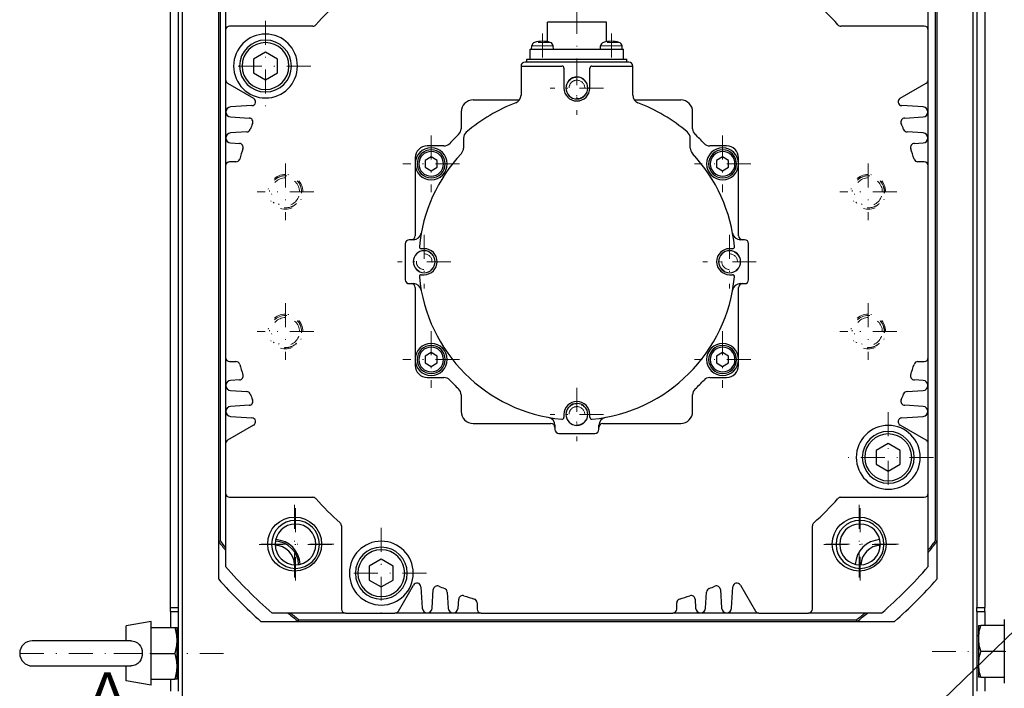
# Model space of a CAD drawing. Header units: inches. Extents: x 0 to 1685, y 0 to 1188.
# Tile 10 of 18: x 1278 to 1525, y 515 to 682. Entities that reach past the tile are written whole.
import ezdxf

# ---------------------------------------------------------------- set-up
doc = ezdxf.new("R2010")
doc.units = ezdxf.units.IN
for name, pattern in [('CHAIN', [0.3543, 0.2362, -0.0295, 0.0591, -0.0295]), ('DASHEDBIDOT', [12.4, 3, -3, 0.2, -3, 0.2, -3]), ('DASHEDDOT2X', [12.2, 6, -3, 0.2, -3])]:
    doc.linetypes.add(name, pattern=pattern)
for name, color, linetype, lineweight in [('ATA-DIM', 8, 'Continuous', 25), ('ATA-SECTION', 3, 'CHAIN', 35), ('Layer0000', 7, 'Continuous', 25)]:
    doc.layers.add(name, color=color, linetype=linetype, lineweight=lineweight)
doc.styles.get("Standard").update_dxf_attribs({"font": 'simplex.shx'})
doc.styles.add('레이블 문자 (ISO)', font='arial.ttf')
doc.dimstyles.new('ata_A1', dxfattribs={"dimtxt": 4.2, "dimasz": 4.2, "dimexe": 2, "dimexo": 2, "dimgap": 2, "dimtad": 0, "dimtih": 1, "dimtoh": 1, "dimdec": 6, "dimdsep": 46, "dimtxsty": 'Standard', "dimcen": 0, "dimclrd": 252, "dimclre": 252, "dimclrt": 4, "dimadec": 6, "dimazin": 2, "dimtfac": 1, "dimtdec": 6, "dimtofl": 0, "dimtmove": 0, "dimatfit": 3, "dimfxl": 0, "dimtolj": 1, "dimtzin": 0, "dimlwd": 0, "dimlwe": 0, "dimarcsym": 0})

# ---------------------------------------------------------------- blocks, each defined once
blk = doc.blocks.new('*D9569')
at = {"layer": 'ATA-DIM', "color": 252, "lineweight": 0}
for p, q in [((1540.37, 541.66), (1489.33, 492.33)), ((1548.8, 541.66), (1540.37, 541.66))]:
    blk.add_line(p, q, dxfattribs=at)
at = {"layer": 'ATA-DIM', "color": 252}
blk.add_solid([(1488.36, 493.33), (1490.3, 491.32), (1483.29, 486.49)], dxfattribs=at)
at = {"layer": 'Defpoints', "color": 0}
for p in [(1483.29, 486.49), (1473.22, 476.76)]:
    blk.add_point(p, dxfattribs=at)
at = {"layer": 'ATA-DIM', "color": 4, "insert": (1591.77, 541.66), "char_height": 8.4, "attachment_point": 5}
blk.add_mtext('\\A1;4-%%c14 THRU', dxfattribs=at)
blk = doc.blocks.new('*D9566')
at = {"layer": 'ATA-DIM', "color": 252, "lineweight": 0}
for p, q in [((1549.62, 513.94), (1494.56, 475.24)), ((1558.02, 513.94), (1549.62, 513.94))]:
    blk.add_line(p, q, dxfattribs=at)
at = {"layer": 'ATA-DIM', "color": 252}
blk.add_solid([(1493.75, 476.38), (1495.36, 474.09), (1487.69, 470.41)], dxfattribs=at)
at = {"layer": 'Defpoints', "color": 0}
for p in [(1487.69, 470.41), (1348.62, 372.64)]:
    blk.add_point(p, dxfattribs=at)
at = {"layer": 'ATA-DIM', "color": 4, "insert": (1562.02, 518.14), "char_height": 8.4, "attachment_point": 1}
blk.add_mtext('\\A1;PCD %%c170', dxfattribs=at)

msp = doc.modelspace()

# ---------------------------------------------------------------- linework, layer by layer
at = {"layer": 'Layer0000', "color": 7, "linetype": 'Continuous', "lineweight": 25}
for p, q in [((1316.1517568, 535.0223749), (1316.1517568, 716.5223749)), ((1318.1517568, 535.0223749), (1318.1517568, 716.5223749)), ((1319.1517564, 332.5223749), (1319.1517564, 715.5223749)), ((1517.1517564, 715.5223749), (1517.1517564, 332.5223749)), ((1518.1517568, 716.5223749), (1518.1517568, 535.0223749)), ((1520.1517568, 716.5223749), (1520.1517568, 535.0223749)), ((1329.9333116, 697.9514716), (1329.9333116, 679.6084955)), ((1505.9333116, 679.6084955), (1505.9333116, 697.9514716)), ((1328.1517564, 691.4937976), (1328.1517564, 551.5509522)), ((1328.5517564, 691.356464), (1328.5517564, 551.6882858)), ((1507.7517564, 551.6882858), (1507.7517564, 691.356464)), ((1508.1517564, 551.5509522), (1508.1517564, 691.4937976)), ((1410.5333116, 676.699584), (1410.5333116, 681.6084955)), ((1417.9333116, 681.6084955), (1410.5333116, 681.6084955)), ((1425.3333116, 681.6084955), (1417.9333116, 681.6084955)), ((1425.3333116, 676.699584), (1425.3333116, 681.6084955)), ((1329.9333116, 679.6084955), (1329.9333116, 667.1858458)), ((1351.7933842, 680.6084955), (1330.9333116, 680.6084955)), ((1504.9333116, 680.6084955), (1484.073239, 680.6084955)), ((1505.9333116, 667.1858458), (1505.9333116, 679.6084955)), ((1339.9333116, 674.0725971), (1336.9333116, 672.3405463)), ((1342.9333116, 672.3405463), (1339.9333116, 674.0725971)), ((1406.2333116, 674.8084955), (1429.6333116, 674.8084955)), ((1406.2333116, 672.3084955), (1406.2333116, 674.8084955)), ((1406.5533117, 674.8084967), (1406.6274363, 675.6557444)), ((1412.0533115, 674.8084967), (1411.9791869, 675.6557444)), ((1423.8133117, 674.8084967), (1423.8874363, 675.6557444)), ((1429.3133115, 674.8084967), (1429.2391869, 675.6557444)), ((1429.6333116, 672.3084955), (1429.6333116, 674.8084955)), ((1336.9333116, 672.3405463), (1336.9333116, 668.8764447)), ((1342.9333116, 668.8764447), (1342.9333116, 672.3405463)), ((1430.9333116, 671.6084955), (1404.9333116, 671.6084955)), ((1405.4333116, 672.3084955), (1430.4333116, 672.3084955)), ((1405.4333116, 671.6084955), (1405.4333116, 672.3084955)), ((1430.4333116, 671.6084955), (1430.4333116, 672.3084955)), ((1336.9333116, 668.8764447), (1339.9333116, 667.1443939)), ((1339.9333116, 667.1443939), (1342.9333116, 668.8764447)), ((1403.9333116, 670.6084955), (1403.9333116, 663.2932949)), ((1403.9333116, 670.6084955), (1414.1833116, 670.6084955)), ((1414.6833116, 670.1084955), (1414.6833116, 665.1084955)), ((1421.1833116, 665.1084955), (1421.1833116, 670.1084955)), ((1421.6833116, 670.6084955), (1431.9333116, 670.6084955)), ((1431.9333116, 663.2932949), (1431.9333116, 670.6084955)), ((1329.9333116, 667.1858458), (1329.9333116, 645.6084955)), ((1330.4333116, 666.3198204), (1336.961654, 662.5506801)), ((1498.9049692, 662.5506801), (1505.4333116, 666.3198204)), ((1505.9333116, 645.6084955), (1505.9333116, 667.1858458)), ((1391.9333116, 662.1084955), (1403.5446001, 662.1084955)), ((1432.3220232, 662.1084955), (1443.9333116, 662.1084955)), ((1336.5227026, 660.6865199), (1331.1867085, 660.3601565)), ((1388.9333116, 659.1084955), (1388.9333116, 654.9139005)), ((1446.9333116, 654.9139005), (1446.9333116, 659.1084955)), ((1504.6799147, 660.3601565), (1499.3439207, 660.6865199)), ((1331.1867085, 657.8568345), (1335.8248272, 657.573155)), ((1500.0417961, 657.573155), (1504.6799147, 657.8568345)), ((1335.2145437, 654.1065095), (1331.1867085, 653.8601565)), ((1504.6799147, 653.8601565), (1500.6520796, 654.1065095)), ((1331.1867085, 651.3568345), (1333.4030371, 651.221278)), ((1389.5333116, 652.519052), (1389.5333116, 650.0788748)), ((1446.3333116, 650.0788748), (1446.3333116, 652.519052)), ((1502.4635861, 651.221278), (1504.6799147, 651.3568345)), ((1384.6279067, 650.6084955), (1380.4333116, 650.6084955)), ((1455.4333116, 650.6084955), (1451.2387166, 650.6084955)), ((1332.5021112, 646.6084955), (1330.9333116, 646.6084955)), ((1377.4333116, 647.6084955), (1377.4333116, 646.1084955)), ((1381.4333116, 647.8405463), (1379.9333116, 646.9745209)), ((1379.9333116, 646.9745209), (1379.9333116, 645.2424701)), ((1382.9333116, 646.9745209), (1381.4333116, 647.8405463)), ((1382.9333116, 645.2424701), (1382.9333116, 646.9745209)), ((1454.4333116, 647.8405463), (1452.9333116, 646.9745209)), ((1452.9333116, 646.9745209), (1452.9333116, 645.2424701)), ((1455.9333116, 646.9745209), (1454.4333116, 647.8405463)), ((1455.9333116, 645.2424701), (1455.9333116, 646.9745209)), ((1458.4333116, 646.1084955), (1458.4333116, 647.6084955)), ((1504.9333116, 646.6084955), (1503.364512, 646.6084955)), ((1329.9333116, 645.6084955), (1329.9333116, 597.6084955)), ((1377.4333116, 646.1084955), (1377.4333116, 628.1084955)), ((1379.9333116, 645.2424701), (1381.4333116, 644.3764447)), ((1381.4333116, 644.3764447), (1382.9333116, 645.2424701)), ((1452.9333116, 645.2424701), (1454.4333116, 644.3764447)), ((1454.4333116, 644.3764447), (1455.9333116, 645.2424701)), ((1458.4333116, 628.1084955), (1458.4333116, 646.1084955)), ((1505.9333116, 597.6084955), (1505.9333116, 645.6084955)), ((1376.9641464, 627.1084955), (1375.9333116, 627.1084955)), ((1459.9333116, 627.1084955), (1458.9024769, 627.1084955)), ((1374.9333116, 626.1084955), (1374.9333116, 617.1084955)), ((1379.6833116, 624.8584955), (1378.9633232, 624.8584955)), ((1456.9033001, 624.8584955), (1456.1833116, 624.8584955)), ((1460.9333116, 617.1084955), (1460.9333116, 626.1084955)), ((1378.9633232, 618.3584955), (1379.6833116, 618.3584955)), ((1456.1833116, 618.3584955), (1456.9033001, 618.3584955)), ((1375.9333116, 616.1084955), (1376.9641464, 616.1084955)), ((1377.4333116, 615.1084955), (1377.4333116, 597.1084955)), ((1458.4333116, 597.1084955), (1458.4333116, 615.1084955)), ((1458.9024769, 616.1084955), (1459.9333116, 616.1084955)), ((1329.9333116, 597.6084955), (1329.9333116, 576.0311452)), ((1377.4333116, 597.1084955), (1377.4333116, 595.6084955)), ((1381.4333116, 598.8405463), (1379.9333116, 597.9745209)), ((1379.9333116, 597.9745209), (1379.9333116, 596.2424701)), ((1382.9333116, 597.9745209), (1381.4333116, 598.8405463)), ((1382.9333116, 596.2424701), (1382.9333116, 597.9745209)), ((1454.4333116, 598.8405463), (1452.9333116, 597.9745209)), ((1452.9333116, 597.9745209), (1452.9333116, 596.2424701)), ((1455.9333116, 597.9745209), (1454.4333116, 598.8405463)), ((1455.9333116, 596.2424701), (1455.9333116, 597.9745209)), ((1458.4333116, 595.6084955), (1458.4333116, 597.1084955)), ((1505.9333116, 576.0311452), (1505.9333116, 597.6084955)), ((1330.9333116, 596.6084955), (1332.5021112, 596.6084955)), ((1379.9333116, 596.2424701), (1381.4333116, 595.3764447)), ((1381.4333116, 595.3764447), (1382.9333116, 596.2424701)), ((1452.9333116, 596.2424701), (1454.4333116, 595.3764447)), ((1454.4333116, 595.3764447), (1455.9333116, 596.2424701)), ((1503.364512, 596.6084955), (1504.9333116, 596.6084955)), ((1333.4030371, 591.995713), (1331.1867085, 591.8601565)), ((1380.4333116, 592.6084955), (1384.6279067, 592.6084955)), ((1451.2387166, 592.6084955), (1455.4333116, 592.6084955)), ((1504.6799147, 591.8601565), (1502.4635861, 591.995713)), ((1331.1867085, 589.3568345), (1335.2145437, 589.1104815)), ((1388.9333116, 588.3030905), (1388.9333116, 584.1084955)), ((1446.9333116, 584.1084955), (1446.9333116, 588.3030905)), ((1500.6520796, 589.1104815), (1504.6799147, 589.3568345)), ((1335.8248272, 585.643836), (1331.1867085, 585.3601565)), ((1504.6799147, 585.3601565), (1500.0417961, 585.643836)), ((1331.1867085, 582.8568345), (1336.5227026, 582.5304711)), ((1414.6833116, 583.3584955), (1414.6833116, 582.6385071)), ((1421.1833116, 582.6385071), (1421.1833116, 583.3584955)), ((1499.3439207, 582.5304711), (1504.6799147, 582.8568345)), ((1336.961654, 580.6663109), (1330.4333116, 576.8971706)), ((1391.9333116, 581.1084955), (1411.4333116, 581.1084955)), ((1412.4333116, 580.6393303), (1412.4333116, 579.6084955)), ((1423.4333116, 579.6084955), (1423.4333116, 580.6393303)), ((1424.4333116, 581.1084955), (1443.9333116, 581.1084955)), ((1505.4333116, 576.8971706), (1498.9049692, 580.6663109)), ((1413.4333116, 578.6084955), (1422.4333116, 578.6084955)), ((1329.9333116, 576.0311452), (1329.9333116, 563.6084955)), ((1495.9333116, 576.0725971), (1492.9333116, 574.3405463)), ((1498.9333116, 574.3405463), (1495.9333116, 576.0725971)), ((1505.9333116, 563.6084955), (1505.9333116, 576.0311452)), ((1492.9333116, 574.3405463), (1492.9333116, 570.8764447)), ((1498.9333116, 570.8764447), (1498.9333116, 574.3405463)), ((1492.9333116, 570.8764447), (1495.9333116, 569.1443939)), ((1495.9333116, 569.1443939), (1498.9333116, 570.8764447)), ((1329.9333116, 563.6084955), (1329.9333116, 545.2655194)), ((1330.9333116, 562.6084955), (1351.7933842, 562.6084955)), ((1484.073239, 562.6084955), (1504.9333116, 562.6084955)), ((1505.9333116, 545.2655194), (1505.9333116, 563.6084955)), ((1358.9333116, 555.4685681), (1358.9333116, 534.6084955)), ((1476.9333116, 534.6084955), (1476.9333116, 555.4685681)), ((1328.1517564, 551.5509522), (1328.5517564, 551.6882858)), ((1328.1517564, 551.5509522), (1328.1517564, 542.1498356)), ((1342.4417564, 550.5993287), (1342.4417564, 549.8033413)), ((1493.8617564, 549.8033413), (1493.8617564, 550.5993287)), ((1508.1517564, 551.5509522), (1507.7517564, 551.6882858)), ((1508.1517564, 542.1498356), (1508.1517564, 551.5509522)), ((1368.9333116, 547.0725971), (1365.9333116, 545.3405463)), ((1365.9333116, 545.3405463), (1365.9333116, 541.8764447)), ((1371.9333116, 545.3405463), (1368.9333116, 547.0725971)), ((1371.9333116, 541.8764447), (1371.9333116, 545.3405463)), ((1365.9333116, 541.8764447), (1368.9333116, 540.1443939)), ((1368.9333116, 540.1443939), (1371.9333116, 541.8764447)), ((1373.2219868, 534.1084955), (1376.991127, 540.6368379)), ((1378.8552872, 540.1978865), (1379.1816506, 534.8618924)), ((1456.6849727, 534.8618924), (1457.011336, 540.1978865)), ((1458.8754962, 540.6368379), (1462.6446365, 534.1084955)), ((1381.6849727, 534.8618924), (1381.9686521, 539.5000111)), ((1385.4352976, 538.8897276), (1385.6816506, 534.8618924)), ((1450.1849727, 534.8618924), (1450.4313256, 538.8897276)), ((1453.8979711, 539.5000111), (1454.1816506, 534.8618924)), ((1388.1849727, 534.8618924), (1388.3205291, 537.078221)), ((1392.9333116, 536.1772951), (1392.9333116, 534.6084955)), ((1442.9333116, 534.6084955), (1442.9333116, 536.1772951)), ((1447.5460941, 537.078221), (1447.6816506, 534.8618924)), ((1316.1517568, 535.0223749), (1318.1517568, 535.0223749)), ((1316.1517568, 534.0223749), (1316.1517568, 535.0223749)), ((1316.1517568, 534.0223749), (1318.1517568, 534.0223749)), ((1316.1517568, 534.0223749), (1316.1517568, 530.0223749)), ((1318.1517564, 514.0223749), (1318.1517564, 534.0223749)), ((1318.1517568, 534.0223749), (1318.1517568, 535.0223749)), ((1359.9333116, 533.6084955), (1341.5903355, 533.6084955)), ((1359.9333116, 533.6084955), (1372.3559614, 533.6084955)), ((1393.9333116, 533.6084955), (1372.3559614, 533.6084955)), ((1393.9333116, 533.6084955), (1441.9333116, 533.6084955)), ((1463.5106619, 533.6084955), (1441.9333116, 533.6084955)), ((1463.5106619, 533.6084955), (1475.9333116, 533.6084955)), ((1494.2762877, 533.6084955), (1475.9333116, 533.6084955)), ((1518.1517564, 534.0223749), (1518.1517564, 514.0223749)), ((1518.1517568, 534.0223749), (1518.1517568, 535.0223749)), ((1518.1517568, 535.0223749), (1520.1517568, 535.0223749)), ((1518.1517568, 534.0223749), (1520.1517568, 534.0223749)), ((1520.1517568, 534.0223749), (1520.1517568, 535.0223749)), ((1520.1517568, 534.0223749), (1520.1517568, 530.5223749)), ((1311.3017561, 531.5223748), (1305.0017564, 530.4115149)), ((1305.0017564, 526.6723749), (1305.0017564, 530.4115149)), ((1311.3017564, 523.5223749), (1311.3017564, 531.5223749)), ((1338.7792171, 531.5223749), (1348.1803337, 531.5223749)), ((1348.1803337, 531.5223749), (1348.3176673, 531.9223749)), ((1348.1803337, 531.5223749), (1488.1231792, 531.5223749)), ((1348.3176673, 531.9223749), (1487.9858455, 531.9223749)), ((1488.1231792, 531.5223749), (1487.9858455, 531.9223749)), ((1488.1231792, 531.5223749), (1497.5242958, 531.5223749)), ((1518.5017564, 530.5223749), (1518.5017564, 527.2723749)), ((1518.5017564, 530.5223749), (1519.082313, 530.5223749)), ((1525.0017564, 530.5223749), (1519.082313, 530.5223749)), ((1525.0017564, 532.0223749), (1525.0017564, 524.0223749)), ((1311.3017564, 530.0223749), (1317.2211999, 530.0223749)), ((1317.2211999, 530.0223749), (1317.8017564, 530.0223749)), ((1317.8017564, 526.7723749), (1317.8017564, 530.0223749)), ((1518.1517564, 528.0223749), (1518.5017564, 528.0223749)), ((1306.1639317, 526.6723749), (1281.5017565, 526.6723749)), ((1318.1517564, 527.5223749), (1317.8017564, 527.5223749)), ((1317.8017564, 520.2723749), (1317.8017564, 526.7723749)), ((1518.5017564, 527.2723749), (1518.5017564, 520.7723749)), ((1311.3017564, 523.5223749), (1317.2211999, 523.5223749)), ((1311.3017564, 515.5223749), (1311.3017564, 523.5223749)), ((1525.0017564, 524.0223749), (1519.082313, 524.0223749)), ((1525.0017564, 524.0223749), (1525.0017564, 516.0223749)), ((1518.5017564, 520.7723749), (1518.5017564, 517.5223749)), ((1281.5017564, 520.3723749), (1306.1614457, 520.3723749)), ((1305.0017564, 516.6332349), (1305.0017564, 520.3723749)), ((1317.8017564, 517.0223749), (1317.8017564, 520.2723749)), ((1318.1517564, 519.5223749), (1317.8017564, 519.5223749)), ((1518.1517564, 520.0223749), (1518.5017564, 520.0223749)), ((1311.3017561, 515.522375), (1305.0017564, 516.6332349)), ((1311.3017564, 517.0223749), (1317.2211999, 517.0223749)), ((1316.1517568, 517.0223749), (1316.1517568, 514.0223749)), ((1317.8017564, 517.0223749), (1317.2211999, 517.0223749)), ((1519.082313, 517.5223749), (1518.5017564, 517.5223749)), ((1519.082313, 517.5223749), (1525.0017564, 517.5223749)), ((1520.1517568, 517.5223749), (1520.1517568, 514.0223749))]:
    msp.add_line(p, q, dxfattribs=at)
at = {"layer": 'Layer0000', "color": 5, "linetype": 'DASHEDDOT2X', "lineweight": 18}
for p, q in [((1417.9333116, 684.6717355), (1417.9333116, 671.7452555)), ((1339.9333116, 681.9217355), (1339.9333116, 659.2952555)), ((1409.3033116, 678.7189844), (1409.3033116, 671.7452555)), ((1409.3033116, 678.7189844), (1409.3033116, 671.7452555)), ((1426.5633116, 678.7189844), (1426.5633116, 671.7452555)), ((1426.5633116, 678.7189844), (1426.5633116, 671.7452555)), ((1417.9333116, 671.7990024), (1417.9333116, 658.4179886)), ((1351.2465516, 670.6084955), (1328.6200716, 670.6084955)), ((1424.6238185, 665.1084955), (1411.2428047, 665.1084955)), ((1381.4333116, 653.1717355), (1381.4333116, 639.0452555)), ((1454.4333116, 653.1717355), (1454.4333116, 639.0452555)), ((1344.9333116, 646.2189556), (1344.9333116, 631.9980354)), ((1388.4965516, 646.1084955), (1374.3700716, 646.1084955)), ((1461.4965516, 646.1084955), (1447.3700716, 646.1084955)), ((1490.9333116, 646.2189556), (1490.9333116, 631.9980354)), ((1352.0437717, 639.1084955), (1337.8228516, 639.1084955)), ((1498.0437717, 639.1084955), (1483.8228516, 639.1084955)), ((1379.6833116, 628.2990024), (1379.6833116, 614.9179886)), ((1456.1833116, 628.2990024), (1456.1833116, 614.9179886)), ((1386.3738185, 621.6084955), (1372.9928047, 621.6084955)), ((1462.8738185, 621.6084955), (1449.4928047, 621.6084955)), ((1344.9333116, 611.2189556), (1344.9333116, 596.9980354)), ((1490.9333116, 611.2189556), (1490.9333116, 596.9980354)), ((1352.0437717, 604.1084955), (1337.8228516, 604.1084955)), ((1381.4333116, 604.1717355), (1381.4333116, 590.0452555)), ((1454.4333116, 604.1717355), (1454.4333116, 590.0452555)), ((1498.0437717, 604.1084955), (1483.8228516, 604.1084955)), ((1388.4965516, 597.1084955), (1374.3700716, 597.1084955)), ((1461.4965516, 597.1084955), (1447.3700716, 597.1084955)), ((1417.9333116, 590.0490024), (1417.9333116, 576.6679886)), ((1424.6238185, 583.3584955), (1411.2428047, 583.3584955)), ((1495.9333116, 583.9217355), (1495.9333116, 561.2952555)), ((1507.2465516, 572.6084955), (1484.6200716, 572.6084955)), ((1347.2226335, 560.7110574), (1347.2226335, 541.0845774)), ((1488.6439897, 560.7110574), (1488.6439897, 541.0845774)), ((1347.4410783, 559.8749368), (1347.4410783, 541.7484568)), ((1488.8624346, 559.8749368), (1488.8624346, 541.7484568)), ((1368.9333116, 554.9217355), (1368.9333116, 532.2952555)), ((1357.0358735, 550.8978174), (1337.4093935, 550.8978174)), ((1356.5043183, 550.8116968), (1338.3778383, 550.8116968)), ((1498.4572297, 550.8978174), (1478.8307497, 550.8978174)), ((1497.9256746, 550.8116968), (1479.7991946, 550.8116968)), ((1380.2465516, 543.6084955), (1357.6200716, 543.6084955)), ((1278.4385164, 523.5223749), (1310.8649964, 523.5223749)), ((1301.9385164, 523.5223749), (1314.3649964, 523.5223749)), ((1311.2385164, 523.5223749), (1329.3649964, 523.5223749)), ((1525.0649964, 524.0223749), (1506.9385164, 524.0223749)), ((1534.3649965, 524.0223749), (1521.9385164, 524.0223749))]:
    msp.add_line(p, q, dxfattribs=at)
at = {"layer": 'Layer0000', "color": 251, "linetype": 'DASHEDBIDOT', "lineweight": 18}
for p, q in [((1411.262939, 676.5286042), (1407.3436842, 676.5286042)), ((1428.522939, 676.5286042), (1424.6036842, 676.5286042)), ((1406.6274363, 675.6557444), (1409.3033116, 675.6557444)), ((1411.9791869, 675.6557444), (1409.3033116, 675.6557444)), ((1423.8874363, 675.6557444), (1426.5633116, 675.6557444)), ((1429.2391869, 675.6557444), (1426.5633116, 675.6557444)), ((1342.3410783, 550.8116968), (1341.4410783, 550.8116968)), ((1353.4410783, 550.8116968), (1352.5410783, 550.8116968)), ((1483.7624346, 550.8116968), (1482.8624346, 550.8116968)), ((1494.8624346, 550.8116968), (1493.9624346, 550.8116968))]:
    msp.add_line(p, q, dxfattribs=at)
at = {"layer": 'Layer0000', "color": 7, "linetype": 'Continuous', "lineweight": 25}
for centre in [(1347.2226335, 550.8978174), (1488.6439897, 550.8978174)]:
    msp.add_circle(centre, 6.75, dxfattribs=at)
for centre, radius, start, end in [((1417.9333116, 621.6084955), 88.3, 132.213297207, 137.786702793), ((1417.9333116, 621.6084955), 88.3, 42.213297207, 47.786702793), ((1351.7933842, 681.6084955), 1, 270, 317.786702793), ((1484.073239, 681.6084955), 1, 222.213297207, 270), ((1330.9333116, 679.6084955), 1, 90, 180), ((1339.9333116, 670.6084955), 8, 90, 270), ((1339.9333116, 670.6084955), 8, 270, 90), ((1504.9333116, 679.6084955), 1, 0, 90), ((1339.9333116, 670.6084955), 6.5, 90, 270), ((1339.9333116, 670.6084955), 5.875, 90, 270), ((1339.9333116, 670.6084955), 6.5, 270, 90), ((1339.9333116, 670.6084955), 5.875, 270, 90), ((1407.623631, 675.5685886), 1, 106.257153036, 174.999996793), ((1409.3033116, 669.8084955), 7, 73.74286546, 106.257124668), ((1410.9829922, 675.5685886), 1, 5.000009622, 73.742970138), ((1424.883631, 675.5685886), 1, 106.257153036, 174.999996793), ((1426.5633116, 669.8084955), 7, 73.74286546, 106.257124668), ((1428.2429922, 675.5685886), 1, 5.000009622, 73.742970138), ((1404.9333116, 670.6084955), 1, 90, 180), ((1430.9333116, 670.6084955), 1, 0, 90), ((1414.1833116, 670.1084955), 0.5, 0, 90), ((1421.6833116, 670.1084955), 0.5, 90, 180), ((1330.9333116, 667.1858458), 1, 180, 240), ((1417.9333116, 665.1084955), 2.75, 90, 270), ((1417.9333116, 665.1084955), 2.75, 270, 90), ((1504.9333116, 667.1858458), 1, 300, 0), ((1417.9333116, 665.1084955), 3.25, 180, 0), ((1336.461654, 661.6846547), 1, 273.5, 60), ((1391.9333116, 659.1084955), 3, 90, 180), ((1417.9333116, 621.6084955), 42.65, 110.998448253, 130.499882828), ((1401.9333116, 663.2932949), 2, 290.998448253, 0), ((1433.9333116, 663.2932949), 2, 180, 249.001551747), ((1417.9333116, 621.6084955), 42.65, 49.500117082, 69.001551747), ((1443.9333116, 659.1084955), 3, 0, 90), ((1499.4049692, 661.6846547), 1, 120, 266.5), ((1331.2632634, 659.1084955), 1.254, 93.5, 266.5), ((1504.6033599, 659.1084955), 1.254, 273.5, 86.5), ((1335.7637786, 656.5750202), 1, 336.948246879, 86.5), ((1417.9333116, 621.6084955), 88.3, 156.948246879, 157.969701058), ((1500.1028446, 656.5750202), 1, 93.5, 203.051753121), ((1417.9333116, 621.6084955), 88.3, 22.030298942, 23.051753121), ((1331.2632634, 652.6084955), 1.254, 93.5, 266.5), ((1335.1534951, 655.1046443), 1, 273.5, 337.969701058), ((1386.9333116, 654.9139005), 2, 312.94677559, 0), ((1391.5333116, 652.519052), 2, 130.499881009, 180), ((1444.3333116, 652.519052), 2, 0, 49.500117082), ((1448.9333116, 654.9139005), 2, 180, 227.05322441), ((1500.7131281, 655.1046443), 1, 202.030298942, 266.5), ((1504.6033599, 652.6084955), 1.254, 273.5, 86.5), ((1333.3419886, 650.2231432), 1, 341.310900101, 86.5), ((1384.6279067, 652.6084955), 2, 270, 317.05322441), ((1417.9333116, 621.6084955), 43.5, 132.94677559, 137.05322441), ((1417.9333116, 621.6084955), 43.5, 42.94677559, 47.05322441), ((1451.2387166, 652.6084955), 2, 222.94677559, 270), ((1502.5246347, 650.2231432), 1, 93.5, 198.689099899), ((1417.9333116, 621.6084955), 88.3, 161.310900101, 163.072978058), ((1380.4333116, 647.6084955), 3, 90, 180), ((1381.4333116, 646.1084955), 4, 90, 270), ((1381.4333116, 646.1084955), 3.5, 90, 270), ((1381.4333116, 646.1084955), 3.1, 90, 270), ((1417.9333116, 621.6084955), 39.65, 136.877337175, 174.50347159), ((1381.4333116, 646.1084955), 4, 270, 90), ((1381.4333116, 646.1084955), 3.5, 270, 90), ((1381.4333116, 646.1084955), 3.1, 270, 90), ((1387.5333116, 650.0788748), 2, 316.877337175, 0), ((1448.3333116, 650.0788748), 2, 180, 223.122664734), ((1417.9333116, 621.6084955), 39.65, 5.49652841, 43.122662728), ((1454.4333116, 646.1084955), 4, 90, 270), ((1454.4333116, 646.1084955), 3.5, 90, 270), ((1454.4333116, 646.1084955), 3.1, 90, 270), ((1454.4333116, 646.1084955), 4, 270, 90), ((1454.4333116, 646.1084955), 3.5, 270, 90), ((1454.4333116, 646.1084955), 3.1, 270, 90), ((1455.4333116, 647.6084955), 3, 0, 90), ((1417.9333116, 621.6084955), 88.3, 16.927021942, 18.689099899), ((1330.9333116, 645.6084955), 1, 90, 180), ((1332.5021112, 647.6084955), 1, 270, 343.072978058), ((1503.364512, 647.6084955), 1, 196.927021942, 270), ((1504.9333116, 645.6084955), 1, 0, 90), ((1375.9333116, 626.1084955), 1, 90, 180), ((1376.4333116, 628.1084955), 1, 270, 0), ((1376.9641464, 629.1084955), 2, 270, 349.626044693), ((1458.9024769, 629.1084955), 2, 190.373955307, 270), ((1459.4333116, 628.1084955), 1, 180, 270), ((1459.9333116, 626.1084955), 1, 0, 90), ((1379.6833116, 621.6084955), 2.75, 0, 180), ((1378.9633232, 625.3584955), 0.5, 174.50347159, 270), ((1379.6833116, 621.6084955), 3.25, 270, 90), ((1456.1833116, 621.6084955), 3.25, 90, 270), ((1456.1833116, 621.6084955), 2.75, 0, 180), ((1456.9033001, 625.3584955), 0.5, 270, 5.49652841), ((1379.6833116, 621.6084955), 2.75, 180, 0), ((1456.1833116, 621.6084955), 2.75, 180, 0), ((1375.9333116, 617.1084955), 1, 180, 270), ((1378.9633232, 617.8584955), 0.5, 90, 185.49652841), ((1417.9333116, 621.6084955), 39.65, 185.49652841, 264.50347159), ((1417.9333116, 621.6084955), 39.65, 275.49652841, 354.50347159), ((1456.9033001, 617.8584955), 0.5, 354.50347159, 90), ((1459.9333116, 617.1084955), 1, 270, 0), ((1376.4333116, 615.1084955), 1, 0, 90), ((1376.9641464, 614.1084955), 2, 10.373955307, 90), ((1458.9024769, 614.1084955), 2, 90, 169.626044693), ((1459.4333116, 615.1084955), 1, 90, 180), ((1381.4333116, 597.1084955), 4, 90, 270), ((1381.4333116, 597.1084955), 3.5, 90, 270), ((1381.4333116, 597.1084955), 3.1, 90, 270), ((1381.4333116, 597.1084955), 4, 270, 90), ((1381.4333116, 597.1084955), 3.5, 270, 90), ((1381.4333116, 597.1084955), 3.1, 270, 90), ((1454.4333116, 597.1084955), 4, 90, 270), ((1454.4333116, 597.1084955), 3.5, 90, 270), ((1454.4333116, 597.1084955), 3.1, 90, 270), ((1454.4333116, 597.1084955), 4, 270, 90), ((1454.4333116, 597.1084955), 3.5, 270, 90), ((1454.4333116, 597.1084955), 3.1, 270, 90), ((1330.9333116, 597.6084955), 1, 180, 270), ((1504.9333116, 597.6084955), 1, 270, 0), ((1332.5021112, 595.6084955), 1, 16.927021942, 90), ((1417.9333116, 621.6084955), 88.3, 196.927021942, 198.689099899), ((1380.4333116, 595.6084955), 3, 180, 270), ((1455.4333116, 595.6084955), 3, 270, 0), ((1417.9333116, 621.6084955), 88.3, 341.310900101, 343.072978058), ((1503.364512, 595.6084955), 1, 90, 163.072978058), ((1333.3419886, 592.9938478), 1, 273.5, 18.689099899), ((1384.6279067, 590.6084955), 2, 42.94677559, 90), ((1417.9333116, 621.6084955), 43.5, 222.94677559, 227.05322459), ((1417.9333116, 621.6084955), 43.5, 312.94677559, 317.05322459), ((1451.2387166, 590.6084955), 2, 90, 137.053220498), ((1502.5246347, 592.9938478), 1, 161.310900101, 266.5), ((1331.2632634, 590.6084955), 1.254, 93.5, 266.5), ((1386.9333116, 588.3030905), 2, 0, 47.053220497), ((1448.9333116, 588.3030905), 2, 132.94677559, 180), ((1504.6033599, 590.6084955), 1.254, 273.5, 86.5), ((1335.1534951, 588.1123467), 1, 22.030298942, 86.5), ((1335.7637786, 586.6419708), 1, 273.5, 23.051753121), ((1417.9333116, 621.6084955), 88.3, 202.030298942, 203.051753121), ((1500.1028446, 586.6419708), 1, 156.948246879, 266.5), ((1417.9333116, 621.6084955), 88.3, 336.948246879, 337.969701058), ((1500.7131281, 588.1123467), 1, 93.5, 157.969701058), ((1331.2632634, 584.1084955), 1.254, 93.5, 266.5), ((1417.9333116, 583.3584955), 3.25, 0, 180), ((1417.9333116, 583.3584955), 2.75, 90, 270), ((1417.9333116, 583.3584955), 2.75, 270, 90), ((1504.6033599, 584.1084955), 1.254, 273.5, 86.5), ((1336.461654, 581.5323363), 1, 300, 86.5), ((1391.9333116, 584.1084955), 3, 180, 270), ((1410.4333116, 580.6393303), 2, 0, 79.626044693), ((1414.1833116, 582.6385071), 0.5, 264.503471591, 0), ((1421.6833116, 582.6385071), 0.5, 180, 275.496528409), ((1425.4333116, 580.6393303), 2, 100.373955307, 180), ((1443.9333116, 584.1084955), 3, 270, 0), ((1499.4049692, 581.5323363), 1, 93.5, 240), ((1411.4333116, 580.1084955), 1, 0, 90), ((1424.4333116, 580.1084955), 1, 90, 180), ((1495.9333116, 572.6084955), 8, 90, 270), ((1495.9333116, 572.6084955), 8, 270, 90), ((1413.4333116, 579.6084955), 1, 180, 270), ((1422.4333116, 579.6084955), 1, 270, 0), ((1495.9333116, 572.6084955), 6.5, 90, 270), ((1495.9333116, 572.6084955), 5.875, 90, 270), ((1495.9333116, 572.6084955), 6.5, 270, 90), ((1495.9333116, 572.6084955), 5.875, 270, 90), ((1330.9333116, 576.0311452), 1, 120, 180), ((1504.9333116, 576.0311452), 1, 0, 60), ((1330.9333116, 563.6084955), 1, 180, 270), ((1351.7933842, 561.6084955), 1, 42.213297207, 90), ((1484.073239, 561.6084955), 1, 90, 137.786702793), ((1504.9333116, 563.6084955), 1, 270, 0), ((1417.9333116, 621.6084955), 88.3, 222.213297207, 227.786702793), ((1417.9333116, 621.6084955), 88.3, 312.213297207, 317.786702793), ((1347.4410783, 550.8116968), 6, 0, 180), ((1347.4410783, 550.8116968), 5.1, 0, 180), ((1357.9333116, 555.4685681), 1, 0, 47.786702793), ((1477.9333116, 555.4685681), 1, 132.213297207, 180), ((1488.8624346, 550.8116968), 6, 0, 180), ((1488.8624346, 550.8116968), 5.1, 0, 180), ((1418.1517564, 621.5223749), 114, 217.863646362, 219.299475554), ((1418.1517564, 621.5223749), 113.6, 217.932790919, 219.052333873), ((1347.4410783, 550.8116968), 6, 180, 0), ((1347.4410783, 550.8116968), 5.1, 180, 0), ((1342.1377775, 545.5083959), 5.1, 2.332074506, 87.667925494), ((1342.1377775, 545.5083959), 6.1, 2.489920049, 87.510079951), ((1342.1377775, 545.5083959), 6.5, 3.02932315, 86.97067685), ((1368.9333116, 543.6084955), 8, 90, 270), ((1368.9333116, 543.6084955), 6.5, 90, 270), ((1368.9333116, 543.6084955), 8, 270, 90), ((1368.9333116, 543.6084955), 6.5, 270, 90), ((1488.8624346, 550.8116968), 6, 180, 0), ((1488.8624346, 550.8116968), 5.1, 180, 0), ((1494.1657354, 545.5083959), 6.5, 93.02932315, 176.97067685), ((1494.1657354, 545.5083959), 5.1, 92.332074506, 177.667925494), ((1418.1517564, 621.5223749), 113.6, 320.599222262, 322.067209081), ((1418.1517564, 621.5223749), 114, 320.355113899, 322.136353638), ((1368.9333116, 543.6084955), 5.875, 90, 270), ((1368.9333116, 543.6084955), 5.875, 270, 90), ((1417.9333116, 621.6084955), 116.5, 220.942743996, 229.057256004), ((1417.9333116, 621.6084955), 116.5, 310.942743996, 319.057256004), ((1418.1517564, 621.5223749), 120, 221.409622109, 228.590377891), ((1377.8571524, 540.1368379), 1, 3.5, 150), ((1382.9667869, 539.4389625), 1, 66.948246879, 176.5), ((1417.9333116, 621.6084955), 88.3, 246.948246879, 247.969701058), ((1417.9333116, 621.6084955), 88.3, 292.030298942, 293.051753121), ((1452.8998363, 539.4389625), 1, 3.5, 113.051753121), ((1458.0094708, 540.1368379), 1, 30, 176.5), ((1418.1517564, 621.5223749), 120, 311.409622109, 318.590377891), ((1384.4371628, 538.828679), 1, 3.5, 67.969701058), ((1389.3186639, 537.0171724), 1, 71.310900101, 176.5), ((1417.9333116, 621.6084955), 88.3, 251.310900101, 253.072978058), ((1417.9333116, 621.6084955), 88.3, 286.927021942, 288.689099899), ((1446.5479593, 537.0171724), 1, 3.5, 108.689099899), ((1451.4294604, 538.828679), 1, 112.030298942, 176.5), ((1391.9333116, 536.1772951), 1, 0, 73.072978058), ((1443.9333116, 536.1772951), 1, 106.927021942, 180), ((1418.1517564, 621.5223749), 114, 230.459464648, 232.136353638), ((1418.1517564, 621.5223749), 113.6, 230.704484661, 232.067209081), ((1359.9333116, 534.6084955), 1, 180, 270), ((1372.3559614, 534.6084955), 1, 270, 330), ((1380.4333116, 534.9384473), 1.254, 183.5, 356.5), ((1386.9333116, 534.9384473), 1.254, 183.5, 356.5), ((1393.9333116, 534.6084955), 1, 180, 270), ((1441.9333116, 534.6084955), 1, 270, 0), ((1448.9333116, 534.9384473), 1.254, 183.5, 356.5), ((1455.4333116, 534.9384473), 1.254, 183.5, 356.5), ((1463.5106619, 534.6084955), 1, 210, 270), ((1475.9333116, 534.6084955), 1, 270, 0), ((1418.1517564, 621.5223749), 113.6, 307.932790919, 309.295515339), ((1418.1517564, 621.5223749), 114, 307.863646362, 309.540535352), ((1528.6679922, 527.133205), 10.1671883, 160.528139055, 179.215702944), ((1307.6355207, 526.633205), 10.1671883, 0.784297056, 19.471860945), ((1281.5017564, 523.5223749), 3.15, 89.999999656, 269.999998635), ((1307.6355207, 526.9115448), 10.1671883, 340.528139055, 359.215702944), ((1528.6679922, 527.4115448), 10.1671883, 180.784297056, 199.471860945), ((1307.6355207, 520.133205), 10.1671883, 0.784297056, 19.471860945), ((1528.6679922, 520.633205), 10.1671883, 160.528139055, 179.215702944), ((1528.6679922, 520.9115448), 10.1671883, 180.784297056, 199.471860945), ((1307.6355207, 520.4115448), 10.1671883, 340.528139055, 359.215702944)]:
    msp.add_arc(centre, radius, start, end, dxfattribs=at)
at = {"layer": 'Layer0000', "color": 251, "linetype": 'DASHEDBIDOT', "lineweight": 18}
for centre, radius, start, end in [((1417.9333116, 665.1084955), 2.6758753, 90, 270), ((1417.9333116, 665.1084955), 1.9596274, 90, 0.000000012), ((1417.9333116, 665.1084955), 2.6758753, 0.000000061, 90), ((1417.9333116, 665.1084955), 1.9596274, 0.000000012, 90), ((1417.9333116, 665.1084955), 2.6758753, 270, 0.000000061), ((1344.9333116, 639.1084955), 4.3471744, 90, 0), ((1344.9333116, 639.1084955), 4.0472201, 90, 270), ((1344.9333116, 639.1084955), 4.0085752, 90, 270), ((1344.9333116, 639.1084955), 3.5086514, 90, 0), ((1344.9333116, 639.1084955), 4.3471744, 0, 90), ((1344.9333116, 639.1084955), 4.0472201, 0, 90), ((1344.9333116, 639.1084955), 4.0085752, 0.00000006, 90), ((1344.9333116, 639.1084955), 3.5086514, 0, 90), ((1490.9333116, 639.1084955), 4.3471744, 90, 0), ((1490.9333116, 639.1084955), 4.0472201, 90, 270), ((1490.9333116, 639.1084955), 4.0085752, 90, 270), ((1490.9333116, 639.1084955), 3.5086514, 90, 0), ((1490.9333116, 639.1084955), 4.3471744, 0, 90), ((1490.9333116, 639.1084955), 4.0472201, 0, 90), ((1490.9333116, 639.1084955), 4.0085752, 0.00000006, 90), ((1490.9333116, 639.1084955), 3.5086514, 0, 90), ((1344.9333116, 639.1084955), 4.0085752, 270, 0.00000006), ((1344.9333116, 639.1084955), 4.0472201, 270, 0), ((1490.9333116, 639.1084955), 4.0085752, 270, 0.00000006), ((1490.9333116, 639.1084955), 4.0472201, 270, 0), ((1379.6833116, 621.6084955), 2.6758753, 0, 180), ((1456.1833116, 621.6084955), 2.6758753, 0, 180), ((1379.6833116, 621.6084955), 2.6758753, 180, 0), ((1379.6833116, 621.6084955), 1.9596274, 0.000000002, 180), ((1379.6833116, 621.6084955), 1.9596274, 180, 0.000000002), ((1456.1833116, 621.6084955), 2.6758753, 180, 0), ((1456.1833116, 621.6084955), 1.9596274, 0.000000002, 180), ((1456.1833116, 621.6084955), 1.9596274, 180, 0.000000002), ((1344.9333116, 604.1084955), 4.3471744, 90, 0), ((1344.9333116, 604.1084955), 4.0472201, 90, 270), ((1344.9333116, 604.1084955), 4.0085752, 90, 270), ((1344.9333116, 604.1084955), 3.5086514, 90, 0), ((1344.9333116, 604.1084955), 4.3471744, 0, 90), ((1344.9333116, 604.1084955), 4.0472201, 0, 90), ((1344.9333116, 604.1084955), 4.0085752, 0.00000006, 90), ((1344.9333116, 604.1084955), 3.5086514, 0, 90), ((1490.9333116, 604.1084955), 4.3471744, 90, 0), ((1490.9333116, 604.1084955), 4.0472201, 90, 270), ((1490.9333116, 604.1084955), 4.0085752, 90, 270), ((1490.9333116, 604.1084955), 3.5086514, 90, 0), ((1490.9333116, 604.1084955), 4.3471744, 0, 90), ((1490.9333116, 604.1084955), 4.0472201, 0, 90), ((1490.9333116, 604.1084955), 4.0085752, 0.00000006, 90), ((1490.9333116, 604.1084955), 3.5086514, 0, 90), ((1344.9333116, 604.1084955), 4.0085752, 270, 0.00000006), ((1344.9333116, 604.1084955), 4.0472201, 270, 0), ((1490.9333116, 604.1084955), 4.0085752, 270, 0.00000006), ((1490.9333116, 604.1084955), 4.0472201, 270, 0), ((1417.9333116, 583.3584955), 2.6758753, 90, 270), ((1417.9333116, 583.3584955), 1.9596274, 90, 0.000000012), ((1417.9333116, 583.3584955), 2.6758753, 0.000000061, 90), ((1417.9333116, 583.3584955), 1.9596274, 0.000000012, 90), ((1417.9333116, 583.3584955), 2.6758753, 270, 0.000000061)]:
    msp.add_arc(centre, radius, start, end, dxfattribs=at)
at = {"layer": 'Layer0000', "color": 7, "linetype": 'Continuous', "lineweight": 25}
msp.add_open_spline([(1306.1637623, 526.6723919), (1306.595929, 526.6722643), (1307.0131609, 526.5877419), (1308.0651096, 526.1028151), (1308.5737812, 525.5147247), (1309.1226108, 524.0449094), (1309.1415369, 523.1733331), (1308.6538533, 521.6449642), (1308.1514518, 521.009512), (1307.0692399, 520.4690911), (1306.6233801, 520.3722061), (1306.1622231, 520.3723632)], degree=3, knots=[0.1196392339, 0.1196392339, 0.1196392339, 0.1196392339, 0.2521654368, 0.2521654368, 0.4893775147, 0.4893775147, 0.7353053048, 0.7353053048, 0.9807252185, 0.9807252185, 1.1221953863, 1.1221953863, 1.1221953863, 1.1221953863], dxfattribs=at)

# ---------------------------------------------------------------- texts
at = {"layer": 'ATA-SECTION', "insert": (1295.3995092, 508.2388903), "char_height": 10.4999995, "attachment_point": 7, "style": '레이블 문자 (ISO)'}
msp.add_mtext('A', dxfattribs=at)

# ---------------------------------------------------------------- dimensions: what is measured, and where the dimension line sits
at = {"layer": 'ATA-DIM'}
for p1, p2, text, picture, middle in [((1473.2222042, 476.7620312), (1483.2894614, 486.4908714), '4-<> THRU', '*D9569', (1591.7729353, 541.6554496)), ((1348.6157274, 372.6374011), (1487.6877855, 470.4073487), 'PCD <>', '*D9566', (1592.2166838, 513.9443843))]:
    dim = msp.add_diameter_dim_2p(p1=p1, p2=p2, text=text, dimstyle='ata_A1', override={"dimscale": 2, "dimtfac": 0.5}, dxfattribs=at)
    dim.commit()
    dim.dimension.update_dxf_attribs({"geometry": picture, "text_midpoint": middle, "dimtype": 163})

doc.saveas('drawing.dxf')
